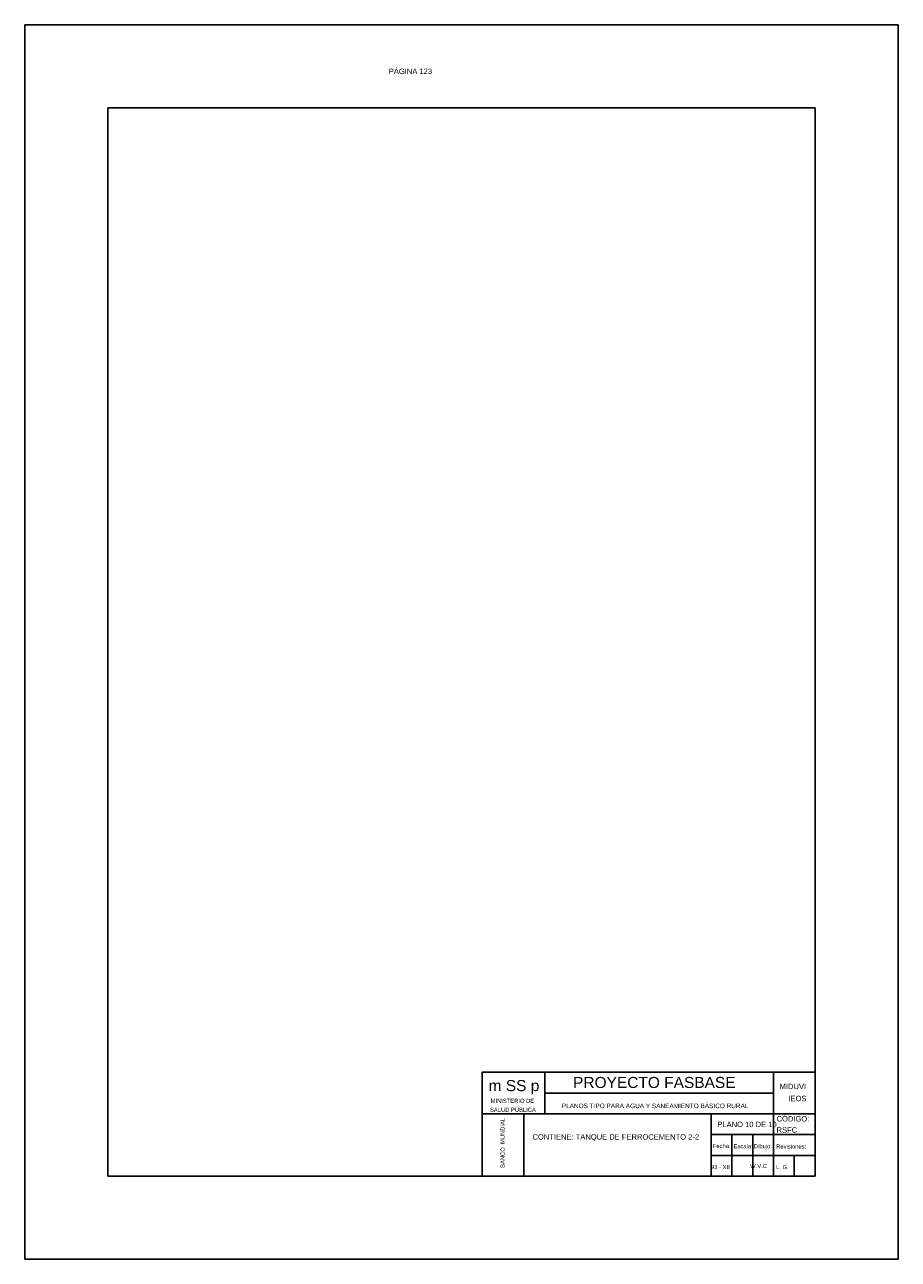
# Model space of a CAD drawing. Header units: metres. Extents: x 1704 to 4131, y 3282 to 4241.
# Tile 27 of 78: x 2197 to 2218, y 4207 to 4237. Entities that reach past the tile are written whole.
import ezdxf
from ezdxf.enums import TextEntityAlignment as Align

# ---------------------------------------------------------------- set-up
doc = ezdxf.new("R2010")
doc.units = ezdxf.units.M
doc.layers.add('Dibujo', color=7, linetype='Continuous')
doc.styles.add('Annotative', font='arial.ttf')
doc.styles.get("Standard").update_dxf_attribs({"font": 'arial.ttf'})

msp = doc.modelspace()

# ---------------------------------------------------------------- linework, layer by layer
at = {"layer": 'Dibujo', "color": 0, "linetype": 'ByBlock'}
for p, q in [((2196.875, 4237.014), (2217.875, 4237.014)), ((2196.875, 4207.314), (2196.875, 4237.014)), ((2196.875, 4237.014), (2199.875, 4237.014)), ((2196.875, 4237.014), (2199.375, 4237.014)), ((2217.875, 4237.014), (2217.875, 4207.314)), ((2198.875, 4235.014), (2198.875, 4209.314)), ((2215.875, 4235.014), (2198.875, 4235.014)), ((2215.875, 4235.014), (2215.875, 4209.314)), ((2207.875, 4211.814), (2207.875, 4209.314)), ((2215.875, 4211.814), (2207.875, 4211.814)), ((2209.375, 4211.814), (2209.375, 4210.814)), ((2214.875, 4209.314), (2214.875, 4211.814)), ((2214.875, 4211.314), (2209.375, 4211.314)), ((2215.875, 4210.814), (2207.875, 4210.814)), ((2208.875, 4210.814), (2208.875, 4209.314)), ((2208.875, 4209.314), (2208.875, 4210.814)), ((2213.375, 4209.314), (2213.375, 4210.814)), ((2215.875, 4210.314), (2213.375, 4210.314)), ((2213.875, 4209.314), (2213.875, 4210.314)), ((2214.375, 4209.314), (2214.375, 4210.314)), ((2215.875, 4209.814), (2213.375, 4209.814)), ((2215.375, 4209.314), (2215.375, 4209.814)), ((2215.875, 4209.314), (2198.875, 4209.314)), ((2217.875, 4207.314), (2196.875, 4207.314))]:
    msp.add_line(p, q, dxfattribs=at)

# ---------------------------------------------------------------- texts
for s, height, p in [('m SS p', 0.2662, (2208.027, 4211.36)), ('PROYECTO FASBASE', 0.26624, (2210.057, 4211.435)), ('PLANOS TIPO PARA AGUA Y SANEAMIENTO BÁSICO RURAL', 0.11076, (2209.785, 4210.95))]:
    msp.add_text(s, height=height, dxfattribs=at).set_placement(p)
at = {"layer": 'Dibujo', "color": 0, "linetype": 'ByBlock', "style": 'Annotative'}
for s, p in [('MIDUVI', (2215.023, 4211.408)), ('IEOS', (2215.232, 4211.118)), ('PLANO 10 DE 10', (2213.526, 4210.494)), ('CÓDIGO:', (2214.949, 4210.63)), ('CONTIENE: TANQUE DE FERROCEMENTO 2-2', (2209.081, 4210.193)), ('RSFC', (2214.948, 4210.36))]:
    msp.add_text(s, height=0.13, dxfattribs=at).set_placement(p)
at = {"layer": 'Dibujo', "color": 0, "linetype": 'ByBlock'}
for s, p in [('MINISTERIO DE', (2208.599, 4211.076)), ('SALUD PÚBLICA', (2208.611, 4210.861)), ('Fecha:', (2213.63, 4209.991)), ('Escala:', (2214.146, 4209.986)), ('Dibujo:', (2214.622, 4209.986)), ('Revisiones:', (2215.3, 4209.976)), ('93 - XII', (2213.597, 4209.485)), ('W.V.C', (2214.517, 4209.51)), ('L. G. ', (2215.109, 4209.483))]:
    msp.add_text(s, height=0.1, dxfattribs=at).set_placement(p, align=Align.CENTER)
msp.add_text('BANCO  MUNDIAL', height=0.1, rotation=90, dxfattribs=at).set_placement((2208.412, 4210.115), align=Align.CENTER)
at = {"layer": 'Dibujo', "color": 0, "linetype": 'ByBlock', "insert": (2205.627, 4235.958), "char_height": 0.13, "width": 2.90393, "attachment_point": 1}
msp.add_mtext('PÁGINA 123', dxfattribs=at)

doc.saveas('drawing.dxf')
